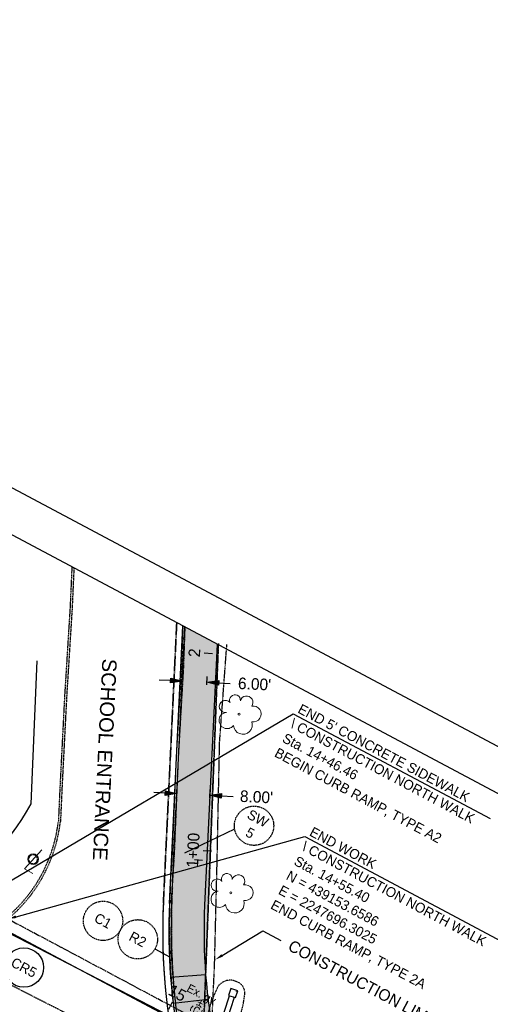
# Model space of a CAD drawing. Header units: feet. Extents: x 2245909 to 2250904, y 437476 to 439602.
# Tile 11 of 13: x 2247699 to 2247813, y 439133 to 439371. Entities that reach past the tile are written whole.
import ezdxf
from ezdxf import colors
from ezdxf.entities.mleader import LeaderData, LeaderLine
from ezdxf.math import Vec2, Vec3

# ---------------------------------------------------------------- set-up
doc = ezdxf.new("R2010")
doc.units = ezdxf.units.FT
doc.header["$MEASUREMENT"] = 0
doc.header["$PDMODE"] = 3
for name, pattern in [('CL', [2, 0.3, -0.15, 1.4, -0.15]), ('DGN Style 3', [0.19312, 0.137943, -0.055177]), ('elecex', [0]), ('gasex', [0]), ('OhDOT_USTN1', [0.055, 0.014, -0.041]), ('OhDOT_USTN2', [0.11, 0.069, -0.041]), ('OhDOT_USTN3', [0.22, 0.165, -0.055]), ('rowex', [0]), ('shrublt', [0])]:
    doc.linetypes.add(name, pattern=pattern)
doc.layers.add('0_Mview', color=7, linetype='Continuous', plot=False)
for name, color, linetype in [('5PPBLDG-HAT', 253, 'Continuous'), ('DR_P_Text', 7, 'Continuous'), ('DV_X_Section_VMS_Line', 6, 'OhDOT_USTN2'), ('GE_P_CL', 7, 'CL'), ('GE_P_CL_Text', 7, 'Continuous'), ('LT_X_Foundation', 7, 'OhDOT_USTN1'), ('LT_X_Poles', 2, 'Continuous'), ('PF_P_Text', 7, 'Continuous'), ('PV_P_Construction_Limits', 203, 'DGN Style 3'), ('PV_P_Curb', 120, 'Continuous'), ('PV_P_EOP', 7, 'Continuous'), ('PV_P_Walk', 231, 'Continuous'), ('PV_X_Curb', 120, 'OhDOT_USTN1'), ('PV_X_EOP', 7, 'OhDOT_USTN3'), ('PV_X_Text', 7, 'Continuous'), ('RD_X_Cells', 7, 'Continuous'), ('RW_X_Fee_RW', 6, 'rowex'), ('SH_Border', 7, 'Continuous'), ('SN_X_Private', 40, 'Continuous'), ('TX_P_20', 7, 'Continuous'), ('UT_X_Electric', 1, 'elecex'), ('UT_X_Gas', 2, 'gasex'), ('UT_X_Gas_Cells', 2, 'Continuous'), ('VG_X_Cells', 3, 'Continuous'), ('VG_X_Flower_Bed', 3, 'OhDOT_USTN1'), ('VG_X_Shrub_Line_Lt', 3, 'shrublt')]:
    doc.layers.add(name, color=color, linetype=linetype)
doc.styles.add('OHDOTSymbols', font='arial.ttf')
doc.styles.add('Slanted-Normal', font='font31.shx', dxfattribs={"height": 0.14})
doc.styles.get("Standard").update_dxf_attribs({"font": 'arial.ttf'})
doc.styles.add('Straight-Normal', font='font30.shx', dxfattribs={"height": 0.14})
doc.dimstyles.new('Dec-2  Slanted', dxfattribs={"dimtxt": 0.14, "dimasz": 0.14, "dimexe": 0.07, "dimexo": 0.07, "dimgap": 0.07, "dimtad": 1, "dimzin": 3, "dimdsep": 46, "dimtxsty": 'Slanted-Normal', "dimblk": 'Dim1', "dimcen": 0, "dimclrd": 95, "dimclre": 95, "dimclrt": 7, "dimazin": 3, "dimtfac": 1, "dimtix": 1, "dimtofl": 0, "dimtmove": 1, "dimatfit": 3, "dimldrblk": 'Dim1', "dimfxl": 1, "dimtolj": 1, "dimtzin": 0, "dimlwd": -1, "dimlwe": -1, "dimarcsym": 0})

# ---------------------------------------------------------------- blocks, each defined once
blk = doc.blocks.new('TREE')
at = {"layer": 'VG_X_Cells', "color": 3, "linetype": 'Continuous', "lineweight": 0}
blk.add_circle((0, 0), 0.012, dxfattribs=at)
for centre, radius, start, end in [((-0.165, 0.093), 0.0735, 39.0625, 279.5412), ((-0.049, 0.168), 0.0658, 354.0047, 205.9741), ((0.091, 0.141), 0.0776, 323.83, 165.0376), ((-0.143, -0.077), 0.0987, 96.1722, 320.5737), ((0.173, 0.002), 0.0957, 259.1453, 101.4596), ((0.047, -0.13), 0.114, 184.9476, 19.4572)]:
    blk.add_arc(centre, radius, start, end, dxfattribs=at)
blk = doc.blocks.new('GV')
at = {"layer": 'UT_X_Gas_Cells', "color": 2, "linetype": 'Continuous', "lineweight": 0}
for p, q in [((0, 0.07), (0, 0.134)), ((0.032, 0.102), (-0.032, 0.102))]:
    blk.add_line(p, q, dxfattribs=at)
at = {"layer": 'UT_X_Gas_Cells', "color": 2, "linetype": 'Continuous', "lineweight": 0, "flags": 128}
blk.add_lwpolyline([(0.027, 0.027), (0.026, 0.031), (0.024, 0.034), (0.02, 0.038), (0.015, 0.042), (0.012, 0.044), (0.009, 0.044), (0.005, 0.045), (-0.004, 0.045), (-0.007, 0.044), (-0.01, 0.044), (-0.012, 0.042), (-0.018, 0.038), (-0.022, 0.033), (-0.024, 0.027), (-0.025, 0.019), (-0.027, 0.008), (-0.027, -0.007), (-0.026, -0.019), (-0.023, -0.028), (-0.019, -0.036), (-0.015, -0.039), (-0.011, -0.042), (-0.003, -0.045), (0.005, -0.045), (0.012, -0.044), (0.015, -0.042), (0.018, -0.041), (0.021, -0.038), (0.024, -0.034), (0.027, -0.027), (0.027, -0.01), (0.012, -0.01)], dxfattribs=at)
at = {"layer": 'UT_X_Gas_Cells', "color": 2, "linetype": 'Continuous', "lineweight": 0, "extrusion": (0, 0, -1)}
blk.add_arc((0, 0), 0.07, 330.0184, 29.9816, dxfattribs=at)
at = {"layer": 'UT_X_Gas_Cells', "color": 2, "linetype": 'Continuous', "lineweight": 0}
for start, end in [(60.0184, 120.0157), (330.0184, 29.9816), (239.9843, 299.9816)]:
    blk.add_arc((0, 0), 0.07, start, end, dxfattribs=at)
blk = doc.blocks.new('LPOLE')
at = {"layer": 'LT_X_Poles', "color": 2, "linetype": 'Continuous', "lineweight": 0, "flags": 128}
blk.add_lwpolyline([(0.039, 0.148), (-0.039, -0.152), (0.079, -0.152)], dxfattribs=at)
at = {"layer": 'LT_X_Poles', "color": 2, "linetype": 'Continuous', "lineweight": 0}
blk.add_circle((0, 0), 0.065, dxfattribs=at)
blk = doc.blocks.new('Dim1')
h = blk.add_hatch(color=4)
h.dxf.hatch_style = 1
h.paths.add_polyline_path([(0, 0), (-1, -0.2), (-1, 0.2)])
at = {"color": 4}
blk.add_lwpolyline([(0, 0), (-1, -0.2), (-1, 0.2), (0, 0)], dxfattribs=at)
blk = doc.blocks.new('*D963')
at = {"layer": '0_Mview', "color": 95, "linetype": 'Continuous', "transparency": 16777216}
for p, q in [((2247738.43, 439210.69), (2247738.52, 439212.62)), ((2247744.42, 439210.31), (2247744.51, 439212.34)), ((2247735.66, 439211.36), (2247732.86, 439211.49)), ((2247747.24, 439210.8), (2247750.04, 439210.67))]:
    blk.add_line(p, q, dxfattribs=at)
at = {"layer": 'Defpoints', "color": 0, "transparency": 16777216}
for p in [(2247738.45, 439211.22), (2247738.36, 439209.29, -1083.62), (2247744.35, 439208.91, -1083.62)]:
    blk.add_point(p, dxfattribs=at)
at = {"layer": '0_Mview', "color": 95, "transparency": 16777216, "xscale": 2.8, "yscale": 2.8, "zscale": 2.8}
for p, rotation in [((2247738.45, 439211.22), 357.267823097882), ((2247744.45, 439210.94), 177.2678230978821)]:
    blk.add_blockref('Dim1', p, dxfattribs=dict(at, rotation=rotation))
at = {"layer": '0_Mview', "color": 7, "transparency": 16777216, "insert": (2247755.95, 439210.52), "char_height": 2.8, "attachment_point": 5, "rotation": 357.2678, "style": 'Slanted-Normal'}
blk.add_mtext("\\A1;6.00'", dxfattribs=at)
blk = doc.blocks.new('*D971')
at = {"layer": '0_Mview', "color": 95, "linetype": 'Continuous', "transparency": 16777216}
for p, q in [((2247734.36, 439184.12), (2247731.56, 439184.26)), ((2247737.13, 439183.45), (2247737.22, 439185.39)), ((2247745.11, 439182.98), (2247745.21, 439185.01)), ((2247747.94, 439183.47), (2247750.74, 439183.34))]:
    blk.add_line(p, q, dxfattribs=at)
at = {"layer": 'Defpoints', "color": 0, "transparency": 16777216}
for p in [(2247737.15, 439183.99), (2247737.06, 439182.05, -1083.62), (2247745.05, 439181.58, -1083.62)]:
    blk.add_point(p, dxfattribs=at)
at = {"layer": '0_Mview', "color": 95, "transparency": 16777216, "xscale": 2.8, "yscale": 2.8, "zscale": 2.8}
for p, rotation in [((2247737.15, 439183.99), 357.2678230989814), ((2247745.14, 439183.61), 177.2678230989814)]:
    blk.add_blockref('Dim1', p, dxfattribs=dict(at, rotation=rotation))
at = {"layer": '0_Mview', "color": 7, "transparency": 16777216, "insert": (2247756.42, 439183.2), "char_height": 2.8, "attachment_point": 5, "rotation": 357.2678, "style": 'Slanted-Normal'}
blk.add_mtext("\\A1;8.00'", dxfattribs=at)

msp = doc.modelspace()

# ---------------------------------------------------------------- hatches: boundary and pattern name
at = {"layer": '5PPBLDG-HAT'}
h = msp.add_hatch(color=256, dxfattribs=at)
h.dxf.hatch_style = 1
h.paths.add_polyline_path([(2247746.889, 439220.188), (2247739.164, 439224.302), (2247738.814, 439214.512), (2247737.643, 439194.279), (2247737.436, 439189.928), (2247737.305, 439186.781), (2247745.527, 439191.644)])
h.paths.add_polyline_path([(2247743.397, 439216.234), (2247743.563, 439219.719), (2247739.368, 439219.919), (2247739.201, 439216.434)], flags=24)
h = msp.add_hatch(color=256, dxfattribs=at)
h.dxf.hatch_style = 1
h.paths.add_polyline_path([(2247746.112, 439191.991), (2247737.305, 439186.781), (2247736.579, 439169.367), (2247736.07, 439161.302), (2247735.961, 439159.033, 0.027508), (2247736.237, 439139.559), (2247744.109, 439140.159)])
h.paths.add_polyline_path([(2247742.957, 439165.066), (2247743.446, 439175.321), (2247739.251, 439175.521), (2247738.762, 439165.266)], flags=24)
h = msp.add_hatch(color=256, dxfattribs=at)
h.dxf.hatch_style = 1
h.paths.add_polyline_path([(2247736.237, 439139.559, 0.0088316), (2247736.78, 439133.326), (2247743.877, 439134.177), (2247744.109, 439140.159)])
h.paths.add_polyline_path([(2247743.27, 439134.417), (2247744.032, 439150.399), (2247740.437, 439150.57), (2247739.674, 439134.588)], flags=9)
h.paths.add_polyline_path([(2247739.414, 439135.244), (2247739.77, 439145.651), (2247736.772, 439145.753), (2247736.416, 439135.347)], flags=9)
h = msp.add_hatch(color=256, dxfattribs=at)
h.dxf.hatch_style = 1
h.paths.add_polyline_path([(2247744.109, 439140.159), (2247736.237, 439139.559, 0.0088316), (2247736.78, 439133.326), (2247743.877, 439134.177)])
h.paths.add_polyline_path([(2247744.111, 439140.21), (2247743.877, 439134.177), (2247744.691, 439134.274, -0.0109235)])
h.paths.add_polyline_path([(2247738.302, 439135.311), (2247747.487, 439130.577), (2247749.233, 439133.963), (2247740.047, 439138.697)], flags=9)
h.paths.add_polyline_path([(2247734.139, 439134.982), (2247738.415, 439132.705), (2247740.389, 439136.412), (2247736.113, 439138.689)], flags=9)
h = msp.add_hatch(color=256, dxfattribs=at)
h.dxf.hatch_style = 1
h.paths.add_polyline_path([(2247744.109, 439140.159), (2247736.237, 439139.559, 0.0088316), (2247736.78, 439133.326), (2247743.877, 439134.177)])
h.paths.add_polyline_path([(2247738.302, 439135.311), (2247747.487, 439130.577), (2247749.233, 439133.963), (2247740.047, 439138.697)], flags=9)
h.paths.add_polyline_path([(2247734.139, 439134.982), (2247738.415, 439132.705), (2247740.389, 439136.412), (2247736.113, 439138.689)], flags=9)
h = msp.add_hatch(color=256, dxfattribs=at)
h.dxf.hatch_style = 1
h.paths.add_polyline_path([(2247736.926, 439132.025), (2247737.323, 439129.202), (2247738.96, 439128.358), (2247739.452, 439128.428), (2247739.109, 439130.862)])
h.paths.add_polyline_path([(2247737.323, 439129.202), (2247737.472, 439128.149), (2247738.96, 439128.358)])
h.paths.add_polyline_path([(2247737.47, 439128.149, 0.0066557), (2247737.716, 439126.942), (2247740.738, 439127.442), (2247738.96, 439128.358)])
h.paths.add_polyline_path([(2247736.914, 439132.11), (2247736.926, 439132.025), (2247739.109, 439130.862), (2247738.895, 439132.389)], flags=17)
h.paths.add_polyline_path([(2247736.78, 439133.326, 0.0017266), (2247736.911, 439132.109), (2247738.895, 439132.389), (2247739.109, 439130.862), (2247743.656, 439128.441), (2247743.877, 439134.177)])
h = msp.add_hatch(color=256, dxfattribs=at)
h.dxf.hatch_style = 1
h.paths.add_polyline_path([(2247744.05, 439125.735, 0.0144118), (2247744.048, 439124.216, 0.2430252), (2247746.62, 439122.811, -0.0452061), (2247746.44, 439123.416, -0.0022614), (2247746.2, 439124.627)])
h.paths.add_polyline_path([(2247744.395, 439128.047), (2247744.217, 439128.018, 0.0217108), (2247744.05, 439125.735), (2247746.2, 439124.627, -0.0004911), (2247746.149, 439124.89), (2247745.527, 439126.252), (2247745.581, 439127.415)])
h.paths.add_polyline_path([(2247743.635, 439127.921), (2247743.561, 439125.987), (2247744.05, 439125.735, -0.0217108), (2247744.217, 439128.018)])
h.paths.add_polyline_path([(2247740.738, 439127.442), (2247743.561, 439125.987), (2247743.635, 439127.921)])
h.paths.add_polyline_path([(2247739.109, 439130.862), (2247739.452, 439128.428), (2247738.96, 439128.358), (2247740.738, 439127.442), (2247743.635, 439127.921), (2247743.656, 439128.441)])
h.paths.add_polyline_path([(2247743.877, 439134.177), (2247743.656, 439128.441), (2247744.231, 439128.135, -0.0370821), (2247744.988, 439131.966, -0.004263), (2247744.691, 439134.274)])
h.paths.add_polyline_path([(2247743.656, 439128.441), (2247743.635, 439127.921), (2247744.217, 439128.018, -0.0011163), (2247744.231, 439128.135)])
h.paths.add_polyline_path([(2247744.231, 439128.135), (2247744.395, 439128.047), (2247745.552, 439128.239, -0.0069045), (2247744.988, 439131.966, 0.0370821)])
h.paths.add_polyline_path([(2247744.395, 439128.047), (2247745.581, 439127.415), (2247745.605, 439127.923, -0.0005864), (2247745.552, 439128.239)])
h.paths.add_polyline_path([(2247745.702, 439127.351), (2247745.581, 439127.415), (2247745.527, 439126.252), (2247746.149, 439124.89, -0.0045807)], flags=17)

# ---------------------------------------------------------------- linework, layer by layer
at = {"layer": 'DR_P_Text', "elevation": 1083.62}
msp.add_lwpolyline([(2247751.118, 439175.405), (2247739.007, 439169.559)], dxfattribs=at)
at = {"layer": 'DR_P_Text', "linetype": 'OhDOT_USTN2'}
for centre in [(2247755.826, 439176.223, 1083.62), (2247719.289, 439153.205, 1083.62), (2247727.696, 439148.728, 1083.62)]:
    msp.add_circle(centre, 4.762, dxfattribs=at)
at = {"layer": 'DR_P_Text'}
msp.add_circle((2247700.15, 439141.891, 1083.62), 4.762, dxfattribs=at)
at = {"layer": 'DV_X_Section_VMS_Line'}
for p, q in [((2247747.208, 439220.347, 1083.62), (2247742.154, 439089.589, 1083.62)), ((2247742.154, 439089.589, 1083.62), (2247747.196, 439220.025, 1083.62))]:
    msp.add_line(p, q, dxfattribs=at)
at = {"layer": 'GE_P_CL'}
msp.add_line((2247515.006, 439250.207, 1083.62), (2247758.605, 439120.48, 1083.62), dxfattribs=at)
at = {"layer": 'GE_P_CL_Text'}
for p, q in [((2247745.777, 439217.867), (2247743.779, 439217.962)), ((2247745.499, 439170.084), (2247743.501, 439170.179)), ((2247741.396, 439168.019), (2247743.394, 439167.924)), ((2247735.196, 439131.813, 1083.62), (2247736.136, 439133.578, 1083.62))]:
    msp.add_line(p, q, dxfattribs=at)
at = {"layer": 'LT_X_Foundation'}
for start, end in [(64.29324, 197.43854), (197.43854, 64.29324)]:
    msp.add_arc((2247702.362, 439168.116, 1092.221), 1.076, start, end, dxfattribs=at)
at = {"layer": 'PF_P_Text'}
msp.add_line((2247731.855, 439146.408, 1083.62), (2247735.508, 439144.371, 1083.62), dxfattribs=at)
at = {"layer": 'PV_P_Construction_Limits'}
msp.add_line((2247733.887, 439157.511), (2247737.126, 439225.388), dxfattribs=at)
msp.add_lwpolyline([(2247737.126, 439225.388), (2247733.887, 439157.511, 0.0619874), (2247736.639, 439121.43, 0.2240145), (2247743.524, 439112.195), (2247746.049, 439113.471), (2247748.564, 439118.621), (2247748.066, 439120.696), (2247745.527, 439126.252), (2247746.272, 439142.253), (2247746.894, 439167.417), (2247747.492, 439196.312), (2247749.253, 439220.114)], format="xyb", dxfattribs=at)
msp.add_lwpolyline([(2247743.75, 439111.903), (2247746.049, 439113.471), (2247748.564, 439118.621), (2247748.066, 439120.696), (2247745.527, 439126.252), (2247746.272, 439142.253), (2247746.894, 439167.417), (2247747.492, 439196.312), (2247749.253, 439220.114)], dxfattribs=at)
msp.add_arc((2247880.22, 439150.527), 146.5, 177.26782, 191.45614, dxfattribs=at)
at = {"layer": 'PV_P_Curb'}
msp.add_line((2247735.884, 439157.415), (2247739.078, 439224.348), dxfattribs=at)
msp.add_arc((2247880.22, 439150.527), 144.5, 177.26782, 191.45614, dxfattribs=at)
at = {"layer": 'PV_P_EOP'}
msp.add_line((2247735.385, 439157.439), (2247738.59, 439224.608), dxfattribs=at)
for radius in [146.5, 145]:
    msp.add_arc((2247880.22, 439150.527), radius, 177.26782, 191.45614, dxfattribs=at)
at = {"layer": 'PV_P_Walk'}
msp.add_lwpolyline([(2247746.889, 439220.188), (2247743.875, 439157.034, 0.0619874), (2247746.44, 439123.416, 0.2240145), (2247748.225, 439121.022)], format="xyb", dxfattribs=at)
at = {"layer": 'PV_P_Walk', "elevation": 1087.653}
for points in [[(2247744.114, 439140.159), (2247735.639, 439139.514)], [(2247736.252, 439133.262), (2247744.691, 439134.274)]]:
    msp.add_lwpolyline(points, dxfattribs=at)
at = {"layer": 'PV_X_Curb'}
for points, elevation in [([(2247711.75, 439238.902), (2247711.311, 439229.048), (2247709.988, 439207.807), (2247708.877, 439186.074), (2247708.479, 439177.288)], 1087.524), ([(2247736.063, 439161.201), (2247736.579, 439169.367), (2247737.549, 439192.653), (2247738.814, 439214.512), (2247739.164, 439224.302)], 1091.281)]:
    msp.add_lwpolyline(points, dxfattribs=dict(at, elevation=elevation))
for centre, radius, start, end in [((2247673.196, 439181.287, 1091.008), 35.508, 311.96916, 353.5873), ((2247912.946, 439151.798, 1091.096), 177.132, 176.95542, 187.0959)]:
    msp.add_arc(centre, radius, start, end, dxfattribs=at)
at = {"layer": 'PV_X_EOP'}
for points, elevation in [([(2247712.239, 439238.641), (2247711.81, 439229.022), (2247710.487, 439207.779), (2247709.377, 439186.05), (2247708.979, 439177.265)], 1087.524), ([(2247735.564, 439161.233), (2247736.08, 439169.393), (2247737.05, 439192.678), (2247738.315, 439214.536), (2247738.674, 439224.563)], 1091.281), ([(2247756.801, 439107.137), (2247742.776, 439114.273), (2247681.511, 439145.552)], 1091.102)]:
    msp.add_lwpolyline(points, dxfattribs=dict(at, elevation=elevation))
for centre, radius, start, end in [((2247673.196, 439181.287, 1091.008), 36.008, 311.96916, 353.5873), ((2247912.946, 439151.798, 1091.096), 177.632, 176.95542, 187.0959)]:
    msp.add_arc(centre, radius, start, end, dxfattribs=at)
at = {"layer": 'RW_X_Fee_RW'}
msp.add_line((2247870.235, 439060.703, 1083.62), (2247684.688, 439156.328, 1083.62), dxfattribs=at)
at = {"layer": 'SH_Border'}
for p, q in [((2248084.539, 439051.704, 1083.62), (2247484.343, 439371.336, 1083.62)), ((2248071.012, 439047.578, 1083.62), (2247488.469, 439357.809, 1083.62))]:
    msp.add_line(p, q, dxfattribs=at)
at = {"layer": 'SN_X_Private', "elevation": 1091.122}
msp.add_lwpolyline([(2247749.672, 439135.154), (2247751.336, 439134.612), (2247751.877, 439136.276), (2247750.213, 439136.818)], close=True, dxfattribs=at)
for points in [[(2247747.241, 439126.873), (2247749.91, 439135.076)], [(2247748.429, 439126.486), (2247751.098, 439134.69)]]:
    msp.add_lwpolyline(points, dxfattribs=at)
at = {"layer": 'UT_X_Electric', "flags": 128}
msp.add_lwpolyline([(2247677.248, 439157.835, 0.1540508), (2247701.861, 439181.507), (2247703.315, 439216.129)], format="xyb", dxfattribs=at)
at = {"layer": 'UT_X_Gas'}
msp.add_lwpolyline([(2247649.863, 439175.375), (2247752.398, 439120.77)], dxfattribs=at)
at = {"layer": 'VG_X_Flower_Bed', "elevation": 1091.122}
for points in [[(2247750.437, 439136.698), (2247750.451, 439136.741)], [(2247751.556, 439136.097), (2247751.64, 439136.354)]]:
    msp.add_lwpolyline(points, dxfattribs=at)
at = {"layer": 'VG_X_Flower_Bed'}
for centre, radius, start, end in [((2247750.044, 439135.237, 1091.18), 3.596, 63.92172, 144.04509), ((2247750.76, 439135.753, 1090.841), 2.849, 358.4584, 72.33097), ((2247770.404, 439124.953, 1090.676), 26.366, 151.95629, 181.60231), ((2247724.403, 439138.765, 1090.765), 29.368, 331.34823, 353.9623)]:
    msp.add_arc(centre, radius, start, end, dxfattribs=at)

# ---------------------------------------------------------------- block references
at = {"layer": 'GE_P_CL', "color": 1, "xscale": 20, "yscale": 20, "zscale": 20, "rotation": 331.9626624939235}
msp.add_blockref('LPOLE', (2247702.362, 439168.116, 1092.221), dxfattribs=at)
at = {"layer": 'RD_X_Cells', "xscale": 20, "yscale": 20, "zscale": 20, "rotation": 332.7346172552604}
msp.add_blockref('GV', (2247741.86, 439131.478, 1091.462), dxfattribs=at)
at = {"layer": 'VG_X_Shrub_Line_Lt', "xscale": 20, "yscale": 20, "zscale": 20}
for p in [(2247752.191, 439203.249, 1092.141), (2247750.232, 439159.979, 1092.141)]:
    msp.add_blockref('TREE', p, dxfattribs=at)

# ---------------------------------------------------------------- texts
at = {"layer": 'DR_P_Text', "char_height": 2.4, "attachment_point": 5, "rotation": 332.01883, "style": 'Straight-Normal'}
for s, insert in [('SW\\P5', (2247755.826, 439176.223, 1083.62)), ('C1', (2247719.289, 439153.205, 1083.62)), ('R2', (2247727.696, 439148.728, 1083.62)), ('CR5', (2247700.15, 439141.891, 1083.62))]:
    msp.add_mtext_dynamic_manual_height_columns(s, width=8.44969, gutter_width=1, heights=[6.597], dxfattribs=dict(at, insert=insert))
at = {"layer": 'GE_P_CL_Text', "style": 'Slanted-Normal'}
for s, insert, char_height, width, attachment_point, rotation in [('2', (2247742.781, 439218.01), 2.8, 30.81744, 8, 87.26782), ("END 5' CONCRETE SIDEWALK\\P\\\\ CONSTRUCTION NORTH WALK\\PSta. 14+46.46\\PBEGIN CURB RAMP, TYPE A2", (2247767.335, 439205.813, 1083.62), 2.4, 87.36758, 1, 331.96266), ('1+00', (2247742.503, 439170.227), 2.8, 30.81744, 8, 87.26782), ('END WORK\\P\\\\ CONSTRUCTION NORTH WALK\\PSta. 14+55.40\\PN = 439153.6586\\PE = 2247696.3025\\PEND CURB RAMP, TYPE 2A', (2247770.157, 439176.066, 1083.62), 2.4, 87.36758, 1, 331.96266), ('15', (2247736.606, 439134.461, 1083.62), 2.8, 30.81744, 8, 331.96266)]:
    msp.add_mtext(s, dxfattribs=dict(at, insert=insert, char_height=char_height, width=width, attachment_point=attachment_point, rotation=rotation))
at = {"layer": 'PV_P_Construction_Limits', "insert": (2247765.111, 439148.713, -1082.916), "char_height": 2.8, "width": 55.63918, "attachment_point": 1, "rotation": 331.96266, "style": 'Slanted-Normal'}
msp.add_mtext('CONSTRUCTION LIMITS', dxfattribs=at)
at = {"layer": 'PV_X_Text', "insert": (2247740.263, 439138.023, 1087.653), "char_height": 2, "width": 725.59682, "attachment_point": 1, "rotation": 332.73462, "style": 'Straight-Normal'}
msp.add_mtext('Ex. gv', dxfattribs=at)
at = {"layer": 'SH_Border', "insert": (2247719.692, 439192.225, 1083.62), "char_height": 3.5, "attachment_point": 5, "rotation": 267.26782, "style": 'OHDOTSymbols'}
msp.add_mtext_dynamic_manual_height_columns('SCHOOL ENTRANCE', width=238.32752, gutter_width=20, heights=[46.234], dxfattribs=at)

# ---------------------------------------------------------------- dimensions: what is measured, and where the dimension line sits
at = {"layer": '0_Mview'}
for base, p1, p2, picture, middle in [((2247738.453, 439211.224), (2247744.349, 439208.911, -1083.62), (2247738.36, 439209.289, -1083.62), '*D963', (2247755.817, 439207.726)), ((2247737.152, 439183.988, 1083.62), (2247745.047, 439181.58), (2247737.06, 439182.053), '*D971', (2247756.29, 439180.4, 1083.62))]:
    dim = msp.add_linear_dim(base=base, p1=p1, p2=p2, angle=177.26782, dimstyle='Dec-2  Slanted', override={"dimpost": "'"}, dxfattribs=at)
    dim.commit()
    dim.dimension.update_dxf_attribs({"geometry": picture, "text_midpoint": middle, "dimtype": 160})

# ---------------------------------------------------------------- leaders
at = {"layer": 'PV_P_Construction_Limits', "linetype": 'Continuous'}
ml = msp.add_multileader_mtext('Standard', dxfattribs=at)
ml.set_content('', color=256)
ml.set_leader_properties()
ml.build(insert=Vec2(0, 0))
ml.multileader.update_dxf_attribs({"dogleg_length": 0.25, "arrow_head_size": 2, "scale": 20})
ctx = ml.context
ctx.base_point, ctx.scale, ctx.char_height, ctx.arrow_head_size, ctx.landing_gap_size, ctx.plane_origin, ctx.plane_x_axis, ctx.plane_y_axis = Vec3(2247762.342, 439148.449), 20, 2, 2, 1.8, Vec3(2247821.03, 439134.465), Vec3(0.8826415, -0.4700468), Vec3(0.4700468, 0.8826415)
notes = []
notes.append((ctx, [(1, (1, 1, 0), (2247757.929, 439150.799), (0.8826415, -0.4700468), 5, [(0, [(2247746.413, 439143.792)], 0, [])])]))
ctx.mtext.insert, ctx.mtext.text_direction, ctx.mtext.flow_direction = Vec3(2247764.401, 439148.486), Vec3(0.8826415, -0.4700468), 5
at = {"layer": 'TX_P_20'}
ml = msp.add_multileader_mtext('Standard', dxfattribs=at)
ml.set_content('', color=256)
ml.set_leader_properties()
ml.build(insert=Vec2(0, 0))
ml.multileader.update_dxf_attribs({"dogleg_length": 2.7, "arrow_head_size": 2, "scale": 20})
ctx = ml.context
ctx.base_point, ctx.scale, ctx.char_height, ctx.arrow_head_size, ctx.landing_gap_size, ctx.plane_origin, ctx.plane_x_axis, ctx.plane_y_axis = Vec3(2247816.124, 439176.255), 20, 2, 2, 1.8, Vec3(2247685.783, 439168.72), Vec3(-0.8826415, 0.4700468), Vec3(-0.4700468, -0.8826415)
ctx.text_align_type = 2
notes.append((ctx, [(0, (1, 1, 0), (2247765.284, 439203.33), (0.8826415, -0.4700468), 54, [(0, [(2247688.41, 439157.862)], 0, [])])]))
ctx.mtext.insert, ctx.mtext.text_direction, ctx.mtext.rotation, ctx.mtext.alignment, ctx.mtext.flow_direction = Vec3(2247814.066, 439176.219), Vec3(-0.8826415, 0.4700468), -3.1415927, 3, 5
ml = msp.add_multileader_mtext('Standard', dxfattribs=at)
ml.set_content('', color=256)
ml.set_leader_properties()
ml.build(insert=Vec2(0, 0))
ml.multileader.update_dxf_attribs({"dogleg_length": 2.7, "arrow_head_size": 2, "scale": 20})
ctx = ml.context
ctx.base_point, ctx.scale, ctx.char_height, ctx.arrow_head_size, ctx.landing_gap_size, ctx.plane_origin, ctx.plane_x_axis, ctx.plane_y_axis = Vec3(2247818.946, 439146.507), 20, 2, 2, 1.8, Vec3(2247688.605, 439138.972), Vec3(-0.8826415, 0.4700468), Vec3(-0.4700468, -0.8826415)
ctx.text_align_type = 2
notes.append((ctx, [(0, (1, 1, 0), (2247768.106, 439173.582), (0.8826415, -0.4700468), 54, [(0, [(2247696.303, 439153.659)], 0, [])])]))
ctx.mtext.insert, ctx.mtext.text_direction, ctx.mtext.rotation, ctx.mtext.alignment, ctx.mtext.flow_direction = Vec3(2247816.888, 439146.471), Vec3(-0.8826415, 0.4700468), -3.1415927, 3, 5
for ctx, leaders in notes:
    for number, flags, end, landing, length, lines in leaders:
        leader = LeaderData()
        leader.index, (leader.has_last_leader_line, leader.has_dogleg_vector, leader.attachment_direction) = number, flags
        leader.last_leader_point, leader.dogleg_vector, leader.dogleg_length = Vec3(end), Vec3(landing), length
        for number, points, colour, breaks in lines:
            line = LeaderLine()
            line.index, line.vertices, line.color, line.breaks = number, Vec3.list(points), colors.encode_raw_color(colour), breaks
            leader.lines.append(line)
        ctx.leaders.append(leader)

doc.saveas('drawing.dxf')
